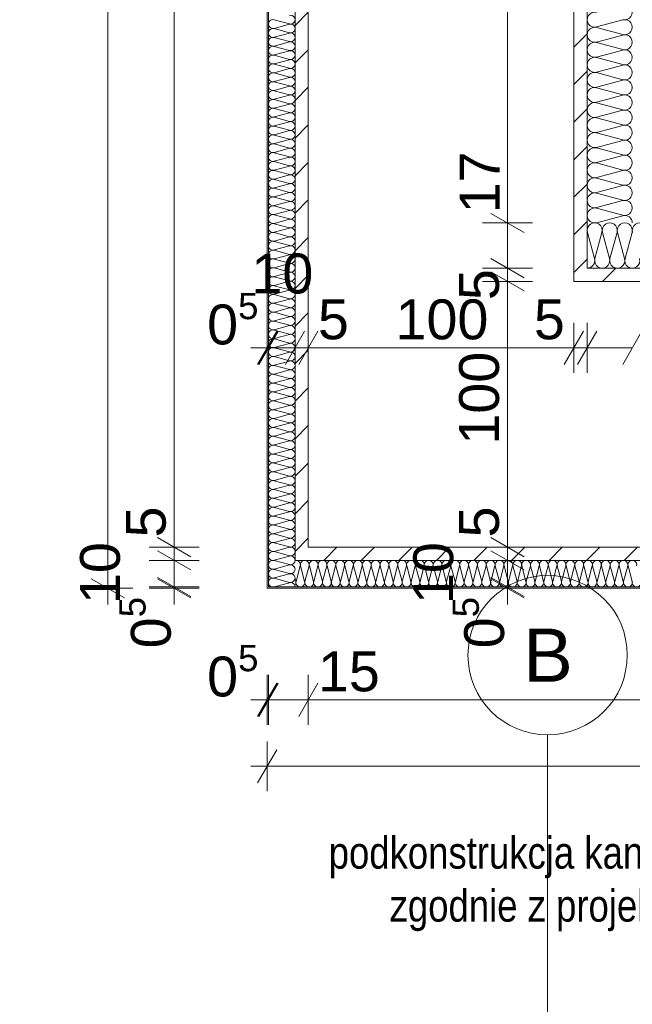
# Paper-space layout 'A-31 RZUT - PIĘTRO 1' of a CAD drawing. Header units: millimetres. Extents: x 0 to 800, y 0 to 594.
# Tile 11 of 21: x 185 to 232, y 430 to 504. Entities that reach past the tile are written whole.
import ezdxf
from ezdxf.xclip import XClip

# ---------------------------------------------------------------- set-up
doc = ezdxf.new("R2010")
doc.units = ezdxf.units.MM
doc.header["$MEASUREMENT"] = 0
doc.header["$XCLIPFRAME"] = 0
doc.linetypes.add('DASHDOTX2', pattern=[1000, 500, -250, 0, -250])
for name, color, linetype, lineweight, true_color in [('0_Nr_pióra__10', 7, 'Continuous', 13, 0x4b4b4b), ('A_opis_Nr_pióra__8', 7, 'Continuous', 13, 0x4c4c4c), ('A_osie_Nr_pióra__16', 7, 'Continuous', 5, 0x0f0f0f), ('A_osie_Nr_pióra__76', 7, 'Continuous', 5, 0x2d2d2d), ('A_ściany_Nr_pióra__6', 7, 'Continuous', 13, 0xa9a9a9)]:
    doc.layers.add(name, color=color, linetype=linetype, lineweight=lineweight, true_color=true_color)
doc.layers.add('A_podrys', color=7, linetype='Continuous')
doc.layers.add('A_ściany proj', color=7, linetype='Continuous')
for name, color, linetype, lineweight in [('A_wymiary_Nr_pióra__1', 7, 'Continuous', 20), ('A_wymiary_Nr_pióra__2', 8, 'Continuous', 13), ('A_ściany proj_Nr_pióra__1', 7, 'Continuous', 20), ('A_ściany_Nr_pióra__1', 7, 'Continuous', 20)]:
    doc.layers.add(name, color=color, linetype=linetype, lineweight=lineweight)
doc.styles.add('STYL_AUTOMATYCZNY_1', font='arial.ttf')
doc.styles.add('STYL_AUTOMATYCZNY_2', font='ARIALN.TTF')
doc.styles.add('STYL_AUTOMATYCZNY_5', font='arial.ttf')
pattern_1 = [(45, (-3193.413, -647.6028), (-1.4142136, 1.4142136), [])]

# ---------------------------------------------------------------- blocks, each defined once
blk = doc.blocks.new('Rysunek_1_1', base_point=(-3193.413, -647.603))
at = {"layer": 'A_ściany proj', "linetype": 'Continuous', "lineweight": 0, "true_color": 0x4b4b4b}
h = blk.add_hatch(dxfattribs=at)
h.set_pattern_fill('BLOCZKI_CERAMICZNE_0001', color=251, style=0, pattern_type=2)
h.set_pattern_definition(pattern_1)
h.paths.add_polyline_path([(206.16, 566.5), (206.16, 463.101), (207.16, 464.101), (207.16, 565.5)])
h = blk.add_hatch(dxfattribs=at)
h.set_pattern_fill('BLOCZKI_CERAMICZNE_0001', color=251, style=0, pattern_type=2)
h.set_pattern_definition(pattern_1)
h.paths.add_polyline_path([(228.16, 485.101), (228.16, 566.5), (227.16, 565.5), (227.16, 484.101)])
h = blk.add_hatch(dxfattribs=at)
h.set_pattern_fill('BLOCZKI_CERAMICZNE_0001', color=251, style=0, pattern_type=2)
h.set_pattern_definition(pattern_1)
h.paths.add_polyline_path([(288.36, 485.101), (228.16, 485.101), (227.16, 484.101), (288.36, 484.101)])
h = blk.add_hatch(dxfattribs=at)
h.set_pattern_fill('BLOCZKI_CERAMICZNE_0001', color=251, style=0, pattern_type=2)
h.set_pattern_definition(pattern_1)
h.paths.add_polyline_path([(206.16, 463.101), (289.36, 463.101), (288.36, 464.101), (207.16, 464.101)])
at = {"layer": '0_Nr_pióra__10', "color": 251, "linetype": 'Continuous', "lineweight": 13, "ltscale": 2, "true_color": 0x4b4b4b}
for p, q in [((205.741, 503.482), (204.579, 503.793)), ((205.741, 503.459), (204.579, 503.148)), ((230.847, 503.781), (228.873, 503.253)), ((205.741, 502.815), (204.579, 503.126)), ((205.741, 502.792), (204.579, 502.481)), ((230.847, 502.686), (228.873, 503.215)), ((230.847, 502.648), (228.873, 502.12)), ((205.741, 502.148), (204.579, 502.458)), ((205.741, 502.125), (204.579, 501.814)), ((205.741, 501.48), (204.579, 501.791)), ((230.847, 501.553), (228.873, 502.081)), ((205.741, 501.458), (204.579, 501.147)), ((205.741, 500.813), (204.579, 501.124)), ((230.847, 501.515), (228.873, 500.986)), ((205.741, 500.79), (204.579, 500.479)), ((205.741, 500.146), (204.579, 500.457)), ((230.847, 500.42), (228.873, 500.948)), ((230.847, 500.381), (228.873, 499.853)), ((205.741, 500.123), (204.579, 499.812)), ((205.741, 499.479), (204.579, 499.789)), ((230.847, 499.286), (228.873, 499.815)), ((205.741, 499.456), (204.579, 499.145)), ((205.741, 498.811), (204.579, 499.122)), ((230.847, 499.248), (228.873, 498.72)), ((205.741, 498.789), (204.579, 498.478)), ((205.741, 498.144), (204.579, 498.455)), ((205.741, 498.121), (204.579, 497.81)), ((230.847, 498.153), (228.873, 498.681)), ((230.847, 498.115), (228.873, 497.586)), ((205.741, 497.477), (204.579, 497.788)), ((205.741, 497.454), (204.579, 497.143)), ((230.847, 497.02), (228.873, 497.548)), ((205.741, 496.809), (204.579, 497.12)), ((205.741, 496.787), (204.579, 496.476)), ((230.847, 496.981), (228.873, 496.453)), ((205.741, 496.142), (204.579, 496.453)), ((205.741, 496.12), (204.579, 495.809)), ((230.847, 495.886), (228.873, 496.415)), ((230.847, 495.848), (228.873, 495.32)), ((205.741, 495.475), (204.579, 495.786)), ((205.741, 495.452), (204.579, 495.141)), ((205.741, 494.808), (204.579, 495.119)), ((230.847, 494.753), (228.873, 495.281)), ((205.741, 494.785), (204.579, 494.474)), ((205.741, 494.14), (204.579, 494.451)), ((230.847, 494.715), (228.873, 494.186)), ((205.741, 494.118), (204.579, 493.807)), ((205.741, 493.473), (204.579, 493.784)), ((230.847, 493.62), (228.873, 494.148)), ((205.741, 493.451), (204.579, 493.14)), ((205.741, 492.806), (204.579, 493.117)), ((230.847, 493.581), (228.873, 493.053)), ((230.847, 492.486), (228.873, 493.015)), ((205.741, 492.783), (204.579, 492.472)), ((205.741, 492.139), (204.579, 492.45)), ((230.847, 492.448), (228.873, 491.92)), ((205.741, 492.116), (204.579, 491.805)), ((205.741, 491.471), (204.579, 491.782)), ((205.741, 491.449), (204.579, 491.138)), ((230.847, 491.353), (228.873, 491.881)), ((205.741, 490.804), (204.579, 491.115)), ((205.741, 490.782), (204.579, 490.471)), ((230.847, 491.315), (228.873, 490.786)), ((230.847, 490.22), (228.873, 490.748)), ((205.741, 490.137), (204.579, 490.448)), ((205.741, 490.114), (204.579, 489.803)), ((230.847, 490.181), (228.873, 489.653)), ((205.741, 489.47), (204.579, 489.781)), ((205.741, 489.447), (204.579, 489.136)), ((230.847, 489.086), (228.873, 489.615)), ((205.741, 488.802), (204.579, 489.113)), ((205.741, 488.78), (204.579, 488.469)), ((205.741, 488.135), (204.579, 488.446)), ((230.847, 489.048), (228.873, 488.52)), ((205.741, 488.113), (204.579, 487.802)), ((205.741, 487.468), (204.579, 487.779)), ((228.708, 485.814), (228.179, 487.787)), ((228.746, 485.814), (229.274, 487.787)), ((229.841, 485.814), (229.313, 487.787)), ((229.879, 485.814), (230.408, 487.787)), ((230.974, 485.814), (230.446, 487.787)), ((231.013, 485.814), (231.541, 487.787)), ((205.741, 487.445), (204.579, 487.134)), ((205.741, 486.801), (204.579, 487.112)), ((205.741, 486.778), (204.579, 486.467)), ((205.741, 486.133), (204.579, 486.444)), ((205.741, 486.111), (204.579, 485.8)), ((205.741, 485.466), (204.579, 485.777)), ((205.741, 485.443), (204.579, 485.133)), ((205.741, 484.799), (204.579, 485.11)), ((205.741, 484.776), (204.579, 484.465)), ((205.741, 484.132), (204.579, 484.443)), ((205.741, 484.109), (204.579, 483.798)), ((205.741, 483.464), (204.579, 483.775)), ((205.741, 483.442), (204.579, 483.131)), ((205.741, 482.797), (204.579, 483.108)), ((205.741, 482.774), (204.579, 482.464)), ((205.741, 482.13), (204.579, 482.441)), ((205.741, 482.107), (204.579, 481.796)), ((205.741, 481.463), (204.579, 481.774)), ((205.741, 481.44), (204.579, 481.129)), ((205.741, 480.795), (204.579, 481.106)), ((205.741, 480.773), (204.579, 480.462)), ((205.741, 480.128), (204.579, 480.439)), ((205.741, 480.105), (204.579, 479.795)), ((205.741, 479.461), (204.579, 479.772)), ((205.741, 479.438), (204.579, 479.127)), ((205.741, 478.794), (204.579, 479.105)), ((205.741, 478.771), (204.579, 478.46)), ((205.741, 478.126), (204.579, 478.437)), ((205.741, 478.104), (204.579, 477.793)), ((205.741, 477.459), (204.579, 477.77)), ((205.741, 477.436), (204.579, 477.125)), ((205.741, 476.792), (204.579, 477.103)), ((205.741, 476.769), (204.579, 476.458)), ((205.741, 476.125), (204.579, 476.436)), ((205.741, 476.102), (204.579, 475.791)), ((205.741, 475.457), (204.579, 475.768)), ((205.741, 475.435), (204.579, 475.124)), ((205.741, 474.79), (204.579, 475.101)), ((205.741, 474.767), (204.579, 474.456)), ((205.741, 474.123), (204.579, 474.434)), ((205.741, 474.1), (204.579, 473.789)), ((205.741, 473.456), (204.579, 473.767)), ((205.741, 473.433), (204.579, 473.122)), ((205.741, 472.788), (204.579, 473.099)), ((205.741, 472.766), (204.579, 472.455)), ((205.741, 472.121), (204.579, 472.432)), ((205.741, 472.098), (204.579, 471.787)), ((205.741, 471.454), (204.579, 471.765)), ((205.741, 471.431), (204.579, 471.12)), ((205.741, 470.787), (204.579, 471.098)), ((205.741, 470.764), (204.579, 470.453)), ((205.741, 470.119), (204.579, 470.43)), ((205.741, 470.097), (204.579, 469.786)), ((205.741, 469.452), (204.579, 469.763)), ((205.741, 469.429), (204.579, 469.118)), ((205.741, 468.785), (204.579, 469.096)), ((205.741, 468.762), (204.579, 468.451)), ((205.741, 468.118), (204.579, 468.429)), ((205.741, 468.095), (204.579, 467.784)), ((205.741, 467.45), (204.579, 467.761)), ((205.741, 467.428), (204.579, 467.117)), ((205.741, 466.783), (204.579, 467.094)), ((205.741, 466.76), (204.579, 466.449)), ((205.741, 466.116), (204.579, 466.427)), ((205.741, 466.093), (204.579, 465.782)), ((205.741, 465.449), (204.579, 465.76)), ((205.741, 465.426), (204.579, 465.115)), ((205.741, 464.781), (204.579, 465.092)), ((205.741, 464.759), (204.579, 464.448)), ((205.741, 464.114), (204.579, 464.425)), ((205.741, 464.091), (204.579, 463.78)), ((205.741, 463.447), (204.579, 463.758)), ((205.741, 463.424), (204.579, 463.113)), ((205.741, 462.78), (204.579, 463.09)), ((205.741, 462.757), (204.579, 462.446)), ((206.548, 462.681), (206.237, 461.52)), ((206.571, 462.681), (206.881, 461.52)), ((207.215, 462.681), (206.904, 461.52)), ((207.237, 462.681), (207.548, 461.52)), ((207.881, 462.681), (207.571, 461.52)), ((207.904, 462.681), (208.215, 461.52)), ((208.548, 462.681), (208.237, 461.52)), ((208.571, 462.681), (208.881, 461.52)), ((209.215, 462.681), (208.904, 461.52)), ((209.237, 462.681), (209.548, 461.52)), ((209.881, 462.681), (209.571, 461.52)), ((209.904, 462.681), (210.215, 461.52)), ((210.548, 462.681), (210.237, 461.52)), ((210.571, 462.681), (210.881, 461.52)), ((211.215, 462.681), (210.904, 461.52)), ((211.237, 462.681), (211.548, 461.52)), ((211.881, 462.681), (211.571, 461.52)), ((211.904, 462.681), (212.215, 461.52)), ((212.548, 462.681), (212.237, 461.52)), ((212.571, 462.681), (212.881, 461.52)), ((213.215, 462.681), (212.904, 461.52)), ((213.237, 462.681), (213.548, 461.52)), ((213.881, 462.681), (213.571, 461.52)), ((213.904, 462.681), (214.215, 461.52)), ((214.548, 462.681), (214.237, 461.52)), ((214.571, 462.681), (214.881, 461.52)), ((215.215, 462.681), (214.904, 461.52)), ((215.237, 462.681), (215.548, 461.52)), ((215.881, 462.681), (215.571, 461.52)), ((215.904, 462.681), (216.215, 461.52)), ((216.548, 462.681), (216.237, 461.52)), ((216.571, 462.681), (216.881, 461.52)), ((217.215, 462.681), (216.904, 461.52)), ((217.237, 462.681), (217.548, 461.52)), ((217.881, 462.681), (217.571, 461.52)), ((217.904, 462.681), (218.215, 461.52)), ((218.548, 462.681), (218.237, 461.52)), ((218.571, 462.681), (218.881, 461.52)), ((219.215, 462.681), (218.904, 461.52)), ((219.237, 462.681), (219.548, 461.52)), ((219.881, 462.681), (219.571, 461.52)), ((219.904, 462.681), (220.215, 461.52)), ((220.548, 462.681), (220.237, 461.52)), ((220.571, 462.681), (220.881, 461.52)), ((221.215, 462.681), (220.904, 461.52)), ((221.237, 462.681), (221.548, 461.52)), ((221.882, 462.681), (221.571, 461.52)), ((221.904, 462.681), (222.215, 461.52)), ((222.548, 462.681), (222.238, 461.52)), ((222.571, 462.681), (222.882, 461.52)), ((223.215, 462.681), (222.904, 461.52)), ((223.238, 462.681), (223.548, 461.52)), ((223.882, 462.681), (223.571, 461.52)), ((223.904, 462.681), (224.215, 461.52)), ((224.548, 462.681), (224.238, 461.52)), ((224.571, 462.681), (224.882, 461.52)), ((225.215, 462.681), (224.904, 461.52)), ((225.238, 462.681), (225.548, 461.52)), ((225.882, 462.681), (225.571, 461.52)), ((225.904, 462.681), (226.215, 461.52)), ((226.548, 462.681), (226.238, 461.52)), ((226.571, 462.681), (226.882, 461.52)), ((227.215, 462.681), (226.904, 461.52)), ((227.238, 462.681), (227.548, 461.52)), ((227.882, 462.681), (227.571, 461.52)), ((227.904, 462.681), (228.215, 461.52)), ((228.548, 462.681), (228.238, 461.52)), ((228.571, 462.681), (228.882, 461.52)), ((229.215, 462.681), (228.904, 461.52)), ((229.238, 462.681), (229.548, 461.52)), ((229.882, 462.681), (229.571, 461.52)), ((229.904, 462.681), (230.215, 461.52)), ((230.548, 462.681), (230.238, 461.52)), ((230.571, 462.681), (230.882, 461.52)), ((231.215, 462.681), (230.904, 461.52)), ((231.238, 462.681), (231.548, 461.52)), ((205.741, 462.112), (204.579, 462.423)), ((205.741, 462.09), (204.579, 461.779)), ((205.741, 461.445), (204.579, 461.756)), ((205.741, 461.422), (204.579, 461.111)), ((206.16, 461.724), (206.215, 461.52))]:
    blk.add_line(p, q, dxfattribs=at)
for centre, radius, start, end in [((230.993, 504.367), 0.567, 255.0191, 104.9809), ((205.827, 503.804), 0.334, 255.0191, 104.9809), ((228.727, 503.801), 0.567, 75.0191, 284.9809), ((204.492, 503.471), 0.334, 75.0191, 284.9809), ((205.827, 503.137), 0.334, 255.0191, 104.9809), ((230.993, 503.234), 0.567, 255.0191, 104.9809), ((204.492, 502.803), 0.334, 75.0191, 284.9809), ((205.827, 502.47), 0.334, 255.0191, 104.9809), ((228.727, 502.667), 0.567, 75.0191, 284.9809), ((230.993, 502.101), 0.567, 255.0191, 104.9809), ((204.492, 502.136), 0.334, 75.0191, 284.9809), ((204.492, 501.469), 0.334, 75.0191, 284.9809), ((205.827, 501.803), 0.334, 255.0191, 104.9809), ((228.727, 501.534), 0.567, 75.0191, 284.9809), ((204.492, 500.802), 0.334, 75.0191, 284.9809), ((205.827, 501.135), 0.334, 255.0191, 104.9809), ((230.993, 500.967), 0.567, 255.0191, 104.9809), ((204.492, 500.134), 0.334, 75.0191, 284.9809), ((205.827, 500.468), 0.334, 255.0191, 104.9809), ((228.727, 500.401), 0.567, 75.0191, 284.9809), ((230.993, 499.834), 0.567, 255.0191, 104.9809), ((204.492, 499.467), 0.334, 75.0191, 284.9809), ((205.827, 499.801), 0.334, 255.0191, 104.9809), ((228.727, 499.267), 0.567, 75.0191, 284.9809), ((204.492, 498.8), 0.334, 75.0191, 284.9809), ((205.827, 499.134), 0.334, 255.0191, 104.9809), ((205.827, 498.466), 0.334, 255.0191, 104.9809), ((230.993, 498.701), 0.567, 255.0191, 104.9809), ((204.492, 498.133), 0.334, 75.0191, 284.9809), ((205.827, 497.799), 0.334, 255.0191, 104.9809), ((228.727, 498.134), 0.567, 75.0191, 284.9809), ((230.993, 497.567), 0.567, 255.0191, 104.9809), ((204.492, 497.465), 0.334, 75.0191, 284.9809), ((205.827, 497.132), 0.334, 255.0191, 104.9809), ((228.727, 497.001), 0.567, 75.0191, 284.9809), ((204.492, 496.798), 0.334, 75.0191, 284.9809), ((205.827, 496.465), 0.334, 255.0191, 104.9809), ((230.993, 496.434), 0.567, 255.0191, 104.9809), ((204.492, 496.131), 0.334, 75.0191, 284.9809), ((205.827, 495.797), 0.334, 255.0191, 104.9809), ((228.727, 495.867), 0.567, 75.0191, 284.9809), ((230.993, 495.301), 0.567, 255.0191, 104.9809), ((204.492, 495.464), 0.334, 75.0191, 284.9809), ((204.492, 494.796), 0.334, 75.0191, 284.9809), ((205.827, 495.13), 0.334, 255.0191, 104.9809), ((228.727, 494.734), 0.567, 75.0191, 284.9809), ((204.492, 494.129), 0.334, 75.0191, 284.9809), ((205.827, 494.463), 0.334, 255.0191, 104.9809), ((230.993, 494.167), 0.567, 255.0191, 104.9809), ((204.492, 493.462), 0.334, 75.0191, 284.9809), ((205.827, 493.796), 0.334, 255.0191, 104.9809), ((228.727, 493.601), 0.567, 75.0191, 284.9809), ((204.492, 492.795), 0.334, 75.0191, 284.9809), ((205.827, 493.128), 0.334, 255.0191, 104.9809), ((228.727, 492.467), 0.567, 75.0191, 284.9809), ((230.993, 493.034), 0.567, 255.0191, 104.9809), ((204.492, 492.127), 0.334, 75.0191, 284.9809), ((205.827, 492.461), 0.334, 255.0191, 104.9809), ((205.827, 491.794), 0.334, 255.0191, 104.9809), ((230.993, 491.901), 0.567, 255.0191, 104.9809), ((204.492, 491.46), 0.334, 75.0191, 284.9809), ((205.827, 491.126), 0.334, 255.0191, 104.9809), ((228.727, 491.334), 0.567, 75.0191, 284.9809), ((204.492, 490.793), 0.334, 75.0191, 284.9809), ((205.827, 490.459), 0.334, 255.0191, 104.9809), ((228.727, 490.201), 0.567, 75.0191, 284.9809), ((230.993, 490.767), 0.567, 255.0191, 104.9809), ((204.492, 490.126), 0.334, 75.0191, 284.9809), ((205.827, 489.792), 0.334, 255.0191, 104.9809), ((230.993, 489.634), 0.567, 255.0191, 104.9809), ((204.492, 489.458), 0.334, 75.0191, 284.9809), ((205.827, 489.125), 0.334, 255.0191, 104.9809), ((228.727, 489.067), 0.567, 75.0191, 284.9809), ((204.492, 488.791), 0.334, 75.0191, 284.9809), ((204.492, 488.124), 0.334, 75.0191, 284.9809), ((205.827, 488.457), 0.334, 255.0191, 104.9809), ((228.727, 487.934), 0.567, 345.0191, 194.9809), ((229.86, 487.934), 0.567, 345.0191, 194.9809), ((230.993, 487.934), 0.567, 345.0191, 194.9809), ((230.993, 488.501), 0.567, 0.00256, 104.9809), ((232.127, 487.934), 0.567, 345.0191, 194.9809), ((204.492, 487.457), 0.334, 75.0191, 284.9809), ((205.827, 487.79), 0.334, 255.0191, 104.9809), ((204.492, 486.789), 0.334, 75.0191, 284.9809), ((205.827, 487.123), 0.334, 255.0191, 104.9809), ((204.492, 486.122), 0.334, 75.0191, 284.9809), ((205.827, 486.456), 0.334, 255.0191, 104.9809), ((204.492, 485.455), 0.334, 75.0191, 284.9809), ((205.827, 485.788), 0.334, 255.0191, 104.9809), ((228.16, 485.667), 0.567, 270.00256, 14.9809), ((229.293, 485.667), 0.567, 165.0191, 14.9809), ((230.427, 485.667), 0.567, 165.0191, 14.9809), ((231.56, 485.667), 0.567, 165.0191, 14.9809), ((204.492, 484.788), 0.334, 75.0191, 284.9809), ((205.827, 485.121), 0.334, 255.0191, 104.9809), ((205.827, 484.454), 0.334, 255.0191, 104.9809), ((204.492, 484.12), 0.334, 75.0191, 284.9809), ((205.827, 483.787), 0.334, 255.0191, 104.9809), ((204.492, 483.453), 0.334, 75.0191, 284.9809), ((205.827, 483.119), 0.334, 255.0191, 104.9809), ((204.492, 482.786), 0.334, 75.0191, 284.9809), ((205.827, 482.452), 0.334, 255.0191, 104.9809), ((204.492, 482.119), 0.334, 75.0191, 284.9809), ((204.492, 481.451), 0.334, 75.0191, 284.9809), ((205.827, 481.785), 0.334, 255.0191, 104.9809), ((204.492, 480.784), 0.334, 75.0191, 284.9809), ((205.827, 481.118), 0.334, 255.0191, 104.9809), ((204.492, 480.117), 0.334, 75.0191, 284.9809), ((205.827, 480.45), 0.334, 255.0191, 104.9809), ((204.492, 479.45), 0.334, 75.0191, 284.9809), ((205.827, 479.783), 0.334, 255.0191, 104.9809), ((204.492, 478.782), 0.334, 75.0191, 284.9809), ((205.827, 479.116), 0.334, 255.0191, 104.9809), ((204.492, 478.115), 0.334, 75.0191, 284.9809), ((205.827, 478.449), 0.334, 255.0191, 104.9809), ((205.827, 477.781), 0.334, 255.0191, 104.9809), ((204.492, 477.448), 0.334, 75.0191, 284.9809), ((205.827, 477.114), 0.334, 255.0191, 104.9809), ((204.492, 476.781), 0.334, 75.0191, 284.9809), ((205.827, 476.447), 0.334, 255.0191, 104.9809), ((204.492, 476.113), 0.334, 75.0191, 284.9809), ((205.827, 475.78), 0.334, 255.0191, 104.9809), ((204.492, 475.446), 0.334, 75.0191, 284.9809), ((204.492, 474.779), 0.334, 75.0191, 284.9809), ((205.827, 475.112), 0.334, 255.0191, 104.9809), ((204.492, 474.112), 0.334, 75.0191, 284.9809), ((205.827, 474.445), 0.334, 255.0191, 104.9809), ((204.492, 473.444), 0.334, 75.0191, 284.9809), ((205.827, 473.778), 0.334, 255.0191, 104.9809), ((204.492, 472.777), 0.334, 75.0191, 284.9809), ((205.827, 473.111), 0.334, 255.0191, 104.9809), ((204.492, 472.11), 0.334, 75.0191, 284.9809), ((205.827, 472.443), 0.334, 255.0191, 104.9809), ((204.492, 471.442), 0.334, 75.0191, 284.9809), ((205.827, 471.776), 0.334, 255.0191, 104.9809), ((205.827, 471.109), 0.334, 255.0191, 104.9809), ((204.492, 470.775), 0.334, 75.0191, 284.9809), ((205.827, 470.442), 0.334, 255.0191, 104.9809), ((204.492, 470.108), 0.334, 75.0191, 284.9809), ((205.827, 469.774), 0.334, 255.0191, 104.9809), ((204.492, 469.441), 0.334, 75.0191, 284.9809), ((205.827, 469.107), 0.334, 255.0191, 104.9809), ((204.492, 468.773), 0.334, 75.0191, 284.9809), ((204.492, 468.106), 0.334, 75.0191, 284.9809), ((205.827, 468.44), 0.334, 255.0191, 104.9809), ((204.492, 467.439), 0.334, 75.0191, 284.9809), ((205.827, 467.773), 0.334, 255.0191, 104.9809), ((204.492, 466.772), 0.334, 75.0191, 284.9809), ((205.827, 467.105), 0.334, 255.0191, 104.9809), ((204.492, 466.104), 0.334, 75.0191, 284.9809), ((205.827, 466.438), 0.334, 255.0191, 104.9809), ((204.492, 465.437), 0.334, 75.0191, 284.9809), ((205.827, 465.771), 0.334, 255.0191, 104.9809), ((204.492, 464.77), 0.334, 75.0191, 284.9809), ((205.827, 465.104), 0.334, 255.0191, 104.9809), ((205.827, 464.436), 0.334, 255.0191, 104.9809), ((204.492, 464.103), 0.334, 75.0191, 284.9809), ((205.827, 463.769), 0.334, 255.0191, 104.9809), ((204.492, 463.435), 0.334, 75.0191, 284.9809), ((205.827, 463.102), 0.334, 255.0191, 104.9809), ((204.492, 462.768), 0.334, 75.0191, 284.9809), ((205.827, 462.435), 0.334, 255.0191, 104.9809), ((206.226, 462.767), 0.333, 345.0191, 101.4068), ((206.893, 462.767), 0.333, 345.0191, 194.9809), ((207.559, 462.767), 0.333, 345.0191, 194.9809), ((208.226, 462.767), 0.333, 345.0191, 194.9809), ((208.893, 462.767), 0.333, 345.0191, 194.9809), ((209.559, 462.767), 0.333, 345.0191, 194.9809), ((210.226, 462.767), 0.333, 345.0191, 194.9809), ((210.893, 462.767), 0.333, 345.0191, 194.9809), ((211.559, 462.767), 0.333, 345.0191, 194.9809), ((212.226, 462.767), 0.333, 345.0191, 194.9809), ((212.893, 462.767), 0.333, 345.0191, 194.9809), ((213.559, 462.767), 0.333, 345.0191, 194.9809), ((214.226, 462.767), 0.333, 345.0191, 194.9809), ((214.893, 462.767), 0.333, 345.0191, 194.9809), ((215.559, 462.767), 0.333, 345.0191, 194.9809), ((216.226, 462.767), 0.333, 345.0191, 194.9809), ((216.893, 462.767), 0.333, 345.0191, 194.9809), ((217.559, 462.767), 0.333, 345.0191, 194.9809), ((218.226, 462.767), 0.333, 345.0191, 194.9809), ((218.893, 462.767), 0.333, 345.0191, 194.9809), ((219.559, 462.767), 0.333, 345.0191, 194.9809), ((220.226, 462.767), 0.333, 345.0191, 194.9809), ((220.893, 462.767), 0.333, 345.0191, 194.9809), ((221.56, 462.767), 0.333, 345.0191, 194.9809), ((222.226, 462.767), 0.333, 345.0191, 194.9809), ((222.893, 462.767), 0.333, 345.0191, 194.9809), ((223.56, 462.767), 0.333, 345.0191, 194.9809), ((224.226, 462.767), 0.333, 345.0191, 194.9809), ((224.893, 462.767), 0.333, 345.0191, 194.9809), ((225.56, 462.767), 0.333, 345.0191, 194.9809), ((226.226, 462.767), 0.333, 345.0191, 194.9809), ((226.893, 462.767), 0.333, 345.0191, 194.9809), ((227.56, 462.767), 0.333, 345.0191, 194.9809), ((228.226, 462.767), 0.333, 345.0191, 194.9809), ((228.893, 462.767), 0.333, 345.0191, 194.9809), ((229.56, 462.767), 0.333, 345.0191, 194.9809), ((230.226, 462.767), 0.333, 345.0191, 194.9809), ((230.893, 462.767), 0.333, 345.0191, 194.9809), ((231.56, 462.767), 0.333, 345.0191, 194.9809), ((204.492, 462.101), 0.334, 75.0191, 284.9809), ((204.492, 461.434), 0.334, 75.0191, 284.9809), ((205.827, 461.767), 0.334, 255.0191, 104.9809), ((205.827, 461.1), 0.334, 0.00256, 104.9809), ((205.893, 461.434), 0.333, 323.34322, 14.9809), ((206.559, 461.434), 0.333, 165.0191, 14.9809), ((207.226, 461.434), 0.333, 165.0191, 14.9809), ((207.893, 461.434), 0.333, 165.0191, 14.9809), ((208.559, 461.434), 0.333, 165.0191, 14.9809), ((209.226, 461.434), 0.333, 165.0191, 14.9809), ((209.893, 461.434), 0.333, 165.0191, 14.9809), ((210.559, 461.434), 0.333, 165.0191, 14.9809), ((211.226, 461.434), 0.333, 165.0191, 14.9809), ((211.893, 461.434), 0.333, 165.0191, 14.9809), ((212.559, 461.434), 0.333, 165.0191, 14.9809), ((213.226, 461.434), 0.333, 165.0191, 14.9809), ((213.893, 461.434), 0.333, 165.0191, 14.9809), ((214.559, 461.434), 0.333, 165.0191, 14.9809), ((215.226, 461.434), 0.333, 165.0191, 14.9809), ((215.893, 461.434), 0.333, 165.0191, 14.9809), ((216.559, 461.434), 0.333, 165.0191, 14.9809), ((217.226, 461.434), 0.333, 165.0191, 14.9809), ((217.893, 461.434), 0.333, 165.0191, 14.9809), ((218.559, 461.434), 0.333, 165.0191, 14.9809), ((219.226, 461.434), 0.333, 165.0191, 14.9809), ((219.893, 461.434), 0.333, 165.0191, 14.9809), ((220.559, 461.434), 0.333, 165.0191, 14.9809), ((221.226, 461.434), 0.333, 165.0191, 14.9809), ((221.893, 461.434), 0.333, 165.0191, 14.9809), ((222.56, 461.434), 0.333, 165.0191, 14.9809), ((223.226, 461.434), 0.333, 165.0191, 14.9809), ((223.893, 461.434), 0.333, 165.0191, 14.9809), ((224.56, 461.434), 0.333, 165.0191, 14.9809), ((225.226, 461.434), 0.333, 165.0191, 14.9809), ((225.893, 461.434), 0.333, 165.0191, 14.9809), ((226.56, 461.434), 0.333, 165.0191, 14.9809), ((227.226, 461.434), 0.333, 165.0191, 14.9809), ((227.893, 461.434), 0.333, 165.0191, 14.9809), ((228.56, 461.434), 0.333, 165.0191, 14.9809), ((229.226, 461.434), 0.333, 165.0191, 14.9809), ((229.893, 461.434), 0.333, 165.0191, 14.9809), ((230.56, 461.434), 0.333, 165.0191, 14.9809), ((231.226, 461.434), 0.333, 165.0191, 14.9809), ((231.893, 461.434), 0.333, 165.0191, 14.9809)]:
    blk.add_arc(centre, radius, start, end, dxfattribs=at)
at = {"layer": 'A_osie_Nr_pióra__16', "color": 250, "linetype": 'DASHDOTX2', "lineweight": 5, "ltscale": 2, "true_color": 0x0f0f0f}
blk.add_line((225.181, 374.187), (225.181, 449.965), dxfattribs=at)
at = {"layer": 'A_osie_Nr_pióra__76', "color": 250, "linetype": 'Continuous', "lineweight": 5, "ltscale": 2, "true_color": 0x2d2d2d}
blk.add_circle((225.181, 455.965), 6, dxfattribs=at)
at = {"layer": 'A_wymiary_Nr_pióra__1', "color": 7, "linetype": 'Continuous', "lineweight": 20, "ltscale": 2}
for p, q in [((220.91, 489.222), (223.41, 487.779)), ((220.91, 485.822), (223.41, 484.379)), ((220.91, 484.822), (223.41, 483.379)), ((203.338, 477.851), (204.782, 480.351)), ((204.882, 480.351), (203.438, 477.851)), ((206.882, 480.351), (205.438, 477.851)), ((207.882, 480.351), (206.438, 477.851)), ((227.882, 480.351), (226.438, 477.851)), ((228.882, 480.351), (227.438, 477.851)), ((232.282, 480.351), (230.838, 477.851)), ((195.81, 464.822), (198.31, 463.379)), ((220.91, 464.822), (223.41, 463.379)), ((195.81, 463.822), (198.31, 462.379)), ((220.91, 463.822), (223.41, 462.379)), ((195.81, 461.822), (198.31, 460.378)), ((220.91, 461.822), (223.41, 460.379)), ((190.81, 461.722), (193.31, 460.279)), ((198.31, 460.279), (195.81, 461.722)), ((223.41, 460.279), (220.91, 461.722)), ((203.338, 451.35), (204.782, 453.85)), ((204.882, 453.85), (203.438, 451.35)), ((207.882, 453.85), (206.438, 451.35)), ((204.782, 448.85), (203.338, 446.35))]:
    blk.add_line(p, q, dxfattribs=at)
at = {"layer": 'A_wymiary_Nr_pióra__2', "color": 8, "linetype": 'Continuous', "lineweight": 13, "ltscale": 2}
for p, q in [((192.06, 461.001), (192.06, 568.6)), ((197.06, 464.101), (197.06, 565.5)), ((222.16, 488.501), (222.16, 565.5)), ((224.035, 488.501), (220.285, 488.501)), ((222.16, 485.101), (222.16, 488.501)), ((224.035, 485.101), (220.285, 485.101)), ((222.16, 484.101), (222.16, 485.101)), ((224.035, 484.101), (220.285, 484.101)), ((222.16, 464.101), (222.16, 484.101)), ((204.06, 477.226), (204.06, 480.976)), ((204.16, 477.226), (204.16, 480.976)), ((206.16, 477.226), (206.16, 480.976)), ((207.16, 477.226), (207.16, 480.976)), ((227.16, 477.226), (227.16, 480.976)), ((228.16, 477.226), (228.16, 480.976)), ((202.838, 479.101), (204.06, 479.101)), ((204.06, 479.101), (204.16, 479.101)), ((204.16, 479.101), (206.16, 479.101)), ((206.16, 479.101), (207.16, 479.101)), ((207.16, 479.101), (227.16, 479.101)), ((227.16, 479.101), (228.16, 479.101)), ((228.16, 479.101), (231.56, 479.101)), ((198.935, 464.101), (195.185, 464.101)), ((197.06, 463.101), (197.06, 464.101)), ((224.035, 464.101), (220.285, 464.101)), ((222.16, 463.101), (222.16, 464.101)), ((198.935, 463.1), (195.185, 463.1)), ((197.06, 461.1), (197.06, 463.1)), ((224.035, 463.101), (220.285, 463.101)), ((222.16, 461.101), (222.16, 463.101)), ((193.935, 461.001), (190.185, 461.001)), ((192.06, 459.778), (192.06, 461.001)), ((198.935, 461.1), (195.185, 461.1)), ((198.935, 461.001), (195.185, 461.001)), ((197.06, 461.001), (197.06, 461.1)), ((197.06, 459.778), (197.06, 461.001)), ((224.035, 461.101), (220.285, 461.101)), ((224.035, 461.001), (220.285, 461.001)), ((222.16, 461.001), (222.16, 461.101)), ((222.16, 459.778), (222.16, 461.001)), ((204.06, 450.725), (204.06, 454.475)), ((204.16, 450.725), (204.16, 454.475)), ((207.16, 450.725), (207.16, 454.475)), ((202.838, 452.6), (204.06, 452.6)), ((204.06, 452.6), (204.16, 452.6)), ((204.16, 452.6), (207.16, 452.6)), ((207.16, 452.6), (288.36, 452.6)), ((204.06, 445.725), (204.06, 449.475)), ((202.838, 447.6), (204.06, 447.6)), ((204.06, 447.6), (289.56, 447.6))]:
    blk.add_line(p, q, dxfattribs=at)
at = {"layer": 'A_ściany proj_Nr_pióra__1', "color": 7, "linetype": 'Continuous', "lineweight": 20, "ltscale": 2, "flags": 128}
for points in [[(206.16, 566.5), (206.16, 463.101)], [(228.16, 485.101), (228.16, 566.5)], [(207.16, 464.101), (207.16, 565.5)], [(227.16, 565.5), (227.16, 484.101)], [(288.36, 485.101), (228.16, 485.101)], [(227.16, 484.101), (288.36, 484.101)], [(288.36, 464.101), (207.16, 464.101)], [(206.16, 463.101), (289.36, 463.101)]]:
    blk.add_lwpolyline(points, dxfattribs=at)
at = {"layer": 'A_ściany_Nr_pióra__1', "color": 7, "linetype": 'Continuous', "lineweight": 20, "ltscale": 2}
for p, q in [((204.06, 461.001), (204.06, 568.6)), ((289.56, 461.001), (204.06, 461.001))]:
    blk.add_line(p, q, dxfattribs=at)
at = {"layer": 'A_ściany_Nr_pióra__6', "color": 253, "linetype": 'Continuous', "lineweight": 13, "ltscale": 2, "true_color": 0xa9a9a9}
for p, q in [((204.16, 461.101), (204.16, 568.5)), ((289.56, 461.101), (204.16, 461.101))]:
    blk.add_line(p, q, dxfattribs=at)
at = {"layer": 'A_opis_Nr_pióra__8', "color": 251, "linetype": 'Continuous', "lineweight": 13, "true_color": 0x4c4c4c, "insert": (251.64, 438.742), "char_height": 2.4, "width": 44.05538, "attachment_point": 6, "line_spacing_factor": 0.996837, "style": 'STYL_AUTOMATYCZNY_2'}
blk.add_mtext('\\A1;{\\pqr;\\fArial Narrow|b0|i0|c238|p0;\\W1.000000;podkonstrukcja kanału upustowego zgodnie z projektem konstrukcji}', dxfattribs=at)
at = {"layer": 'A_osie_Nr_pióra__76', "color": 250, "linetype": 'Continuous', "lineweight": 5, "true_color": 0x2d2d2d, "insert": (223.352, 457.965), "char_height": 4, "attachment_point": 1, "style": 'STYL_AUTOMATYCZNY_1'}
blk.add_mtext('\\A1;{\\pql;\\pt0;\\fArial|b0|i0|c238|p0;\\W1.000000;B}', dxfattribs=at)
at = {"layer": 'A_wymiary_Nr_pióra__1', "color": 7, "linetype": 'Continuous', "lineweight": 20, "char_height": 3, "attachment_point": 7, "rotation": 90, "style": 'STYL_AUTOMATYCZNY_5'}
for s, insert, width in [('\\A1;{\\pql;\\fArial|b0|i0|c238|p0;\\W1.000000;17}', (221.56, 489.223), 4.57635), ('\\A1;{\\pql;\\fArial|b0|i0|c238|p0;\\W1.000000;5}', (221.56, 482.688), 2.28817), ('\\A1;{\\pql;\\fArial|b0|i0|c238|p0;\\W1.000000;100}', (221.56, 471.812), 6.86451), ('\\A1;{\\pql;\\fArial|b0|i0|c238|p0;\\W1.000000;5}', (196.46, 464.823), 2.28817), ('\\A1;{\\pql;\\fArial|b0|i0|c238|p0;\\W1.000000;5}', (221.56, 464.823), 2.28817), ('\\A1;{\\pql;\\fArial|b0|i0|c238|p0;\\W1.000000;10}', (193.01, 459.812), 4.57635), ('\\A1;{\\pql;\\fArial|b0|i0|c238|p0;\\W1.000000;10}', (218.11, 459.812), 4.57635)]:
    blk.add_mtext(s, dxfattribs=dict(at, insert=insert, width=width))
at = {"layer": 'A_wymiary_Nr_pióra__1', "color": 7, "linetype": 'Continuous', "lineweight": 20, "char_height": 3, "attachment_point": 7, "style": 'STYL_AUTOMATYCZNY_1'}
for insert in [(199.539, 478.485), (199.539, 451.985)]:
    blk.add_mtext('\\A1;{\\pql;\\fArial|b0|i0|c238|p0;\\W1.000000;0\\fArial|b0|i0|c238|p0;\\W1.000000;\\A1{\\H.66x;\\S5^  ;}}', dxfattribs=dict(at, insert=insert))
at = {"layer": 'A_wymiary_Nr_pióra__1', "color": 7, "linetype": 'Continuous', "lineweight": 20, "char_height": 3, "attachment_point": 7, "style": 'STYL_AUTOMATYCZNY_5'}
for s, insert, width in [('\\A1;{\\pql;\\fArial|b0|i0|c238|p0;\\W1.000000;10}', (202.872, 483.151), 4.57635), ('\\A1;{\\pql;\\fArial|b0|i0|c238|p0;\\W1.000000;5}', (207.883, 479.701), 2.28817), ('\\A1;{\\pql;\\fArial|b0|i0|c238|p0;\\W1.000000;100}', (213.728, 479.701), 6.86451), ('\\A1;{\\pql;\\fArial|b0|i0|c238|p0;\\W1.000000;5}', (224.149, 479.701), 2.28817), ('\\A1;{\\pql;\\fArial|b0|i0|c238|p0;\\W1.000000;15}', (207.883, 453.2), 4.57635)]:
    blk.add_mtext(s, dxfattribs=dict(at, insert=insert, width=width))
at = {"layer": 'A_wymiary_Nr_pióra__1', "color": 7, "linetype": 'Continuous', "lineweight": 20, "char_height": 3, "attachment_point": 7, "rotation": 90, "style": 'STYL_AUTOMATYCZNY_1'}
for insert in [(197.675, 456.48), (222.775, 456.48)]:
    blk.add_mtext('\\A1;{\\pql;\\fArial|b0|i0|c238|p0;\\W1.000000;0\\fArial|b0|i0|c238|p0;\\W1.000000;\\A1{\\H.66x;\\S5^  ;}}', dxfattribs=dict(at, insert=insert))

psp = doc.layouts.new('A-31 RZUT - PIĘTRO 1')

# ---------------------------------------------------------------- block references
at = {"layer": 'A_podrys', "color": 37, "linetype": 'Continuous', "lineweight": 5, "true_color": 0x656532}
ref = psp.add_blockref('Rysunek_1_1', (-3193.413, -647.603), dxfattribs=at)
XClip(ref).set_block_clipping_path([(44.069637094, 110.5468323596), (544.9695795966, 582.1668323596)])

doc.saveas('drawing.dxf')
